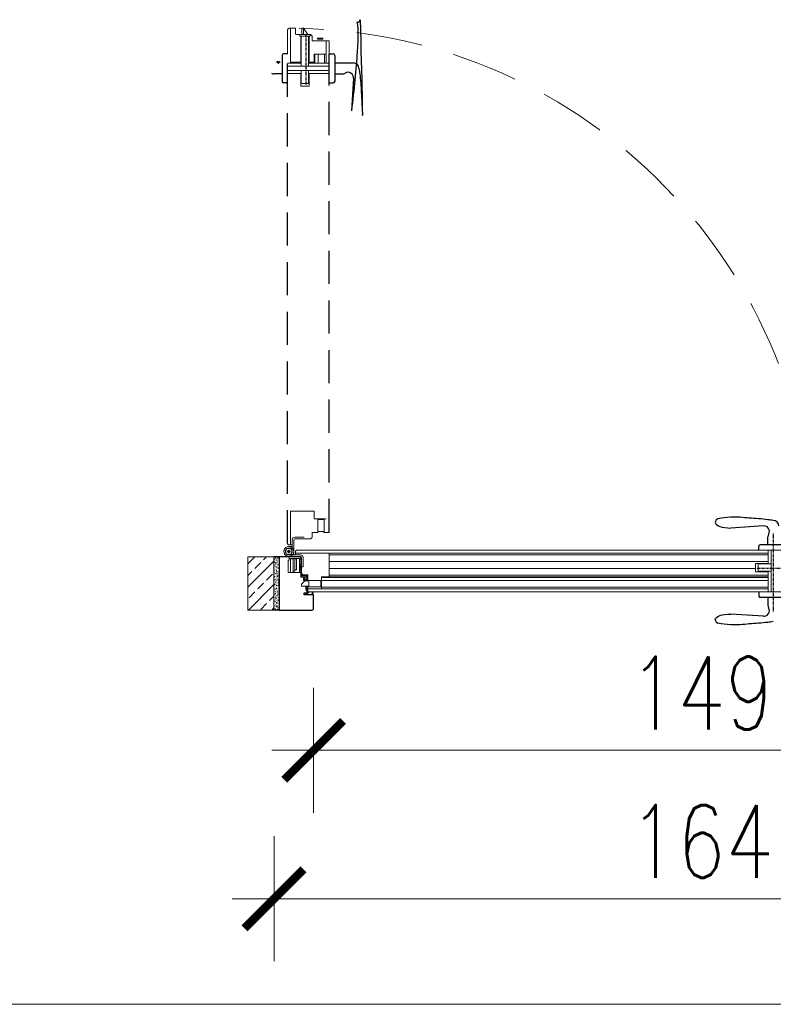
# Model space of a CAD drawing. Header units: millimetres. Extents: x 23192 to 149900, y -396339 to -79279.
# Tile 64 of 136: x 71171 to 71316, y -210617 to -210428. Entities that reach past the tile are written whole.
import ezdxf

# ---------------------------------------------------------------- set-up
doc = ezdxf.new("R2010")
doc.units = ezdxf.units.MM
for name, pattern in [('CENTER', [0.6, 0.375, -0.075, 0.075, -0.075]), ('DASHDOT', [25.4, 12.7, -6.35, 0, -6.35]), ('DASHED', [19.05, 12.7, -6.35]), ('HIDDENX2', [19.05, 12.7, -6.35])]:
    doc.linetypes.add(name, pattern=pattern)
doc.layers.get('0').update_dxf_attribs({"lineweight": 0})
for name, color, linetype, lineweight in [('! Ślusarka opisy', 2, 'Continuous', 15), ('0_LEGENDA', 7, 'Continuous', 13), ('Drzwi - hatch', 8, 'Continuous', 5), ('Drzwi KRAWĘDZIE', 7, 'Continuous', 20), ('Drzwi Kreskowanie', 252, 'Continuous', 5)]:
    doc.layers.add(name, color=color, linetype=linetype, lineweight=lineweight)
for name, color, linetype in [('Drzwi - klamki', 150, 'Continuous'), ('Drzwi PRZER-DUŻA', 240, 'DASHED'), ('GRUBA', 4, 'Continuous'), ('OSIE-DUŻE', 40, 'CENTER'), ('POMOCN-2', 13, 'Continuous'), ('SYMETRIA-DASHDOT', 6, 'DASHDOT')]:
    doc.layers.add(name, color=color, linetype=linetype)
doc.styles.add('SIMPLEX', font='simplex.shx', dxfattribs={"width": 0.77})
doc.dimstyles.new('OL PB 200', dxfattribs={"dimscale": 4, "dimtxt": 3.5, "dimasz": 0.2, "dimexe": 10, "dimexo": 10, "dimgap": 1, "dimtad": 1, "dimdec": 1, "dimrnd": 0.5, "dimzin": 9, "dimdsep": 46, "dimtxsty": 'SIMPLEX', "dimblk": 'thick_MSz', "dimcen": 0.1, "dimdle": 8, "dimse1": 1, "dimse2": 1, "dimclrd": 256, "dimclre": 256, "dimclrt": 3, "dimadec": 1, "dimazin": 2, "dimtfac": 1, "dimtdec": 1, "dimtix": 1, "dimtofl": 0, "dimtmove": 2, "dimatfit": 3, "dimldrblk": 'thick_MSz', "dimfxl": 10, "dimfxlon": 1, "dimtolj": 1, "dimlwd": -1, "dimlwe": -1, "dimarcsym": 0})

# ---------------------------------------------------------------- blocks, each defined once
blk = doc.blocks.new('thick_MSz')
for p, q in [((0, 15), (0, -15)), ((-10, 0), (10, 0))]:
    blk.add_line(p, q)
at = {"const_width": 2, "elevation": 2}
blk.add_lwpolyline([(-7.07, -7.07), (7.07, 7.07)], dxfattribs=at)
blk = doc.blocks.new('*D77')
at = {"layer": '0_LEGENDA', "transparency": 16777216}
blk.add_line((71228.21, -210568.09), (71375.41, -210568.09), dxfattribs=at)
at = {"layer": 'DEFPOINTS', "color": 0, "transparency": 16777216}
for p in [(71227.41, -210539.56), (71376.21, -210539.56), (71376.21, -210568.09)]:
    blk.add_point(p, dxfattribs=at)
at = {"layer": '0_LEGENDA', "transparency": 16777216, "xscale": 0.8, "yscale": 0.8, "zscale": 0.8, "rotation": 180}
blk.add_blockref('thick_MSz', (71227.41, -210568.09), dxfattribs=at)
at = {"layer": '0_LEGENDA', "transparency": 16777216, "xscale": 0.8, "yscale": 0.8, "zscale": 0.8}
blk.add_blockref('thick_MSz', (71376.21, -210568.09), dxfattribs=at)
at = {"layer": '0_LEGENDA', "color": 3, "transparency": 16777216, "insert": (71301.81, -210557.09), "char_height": 14, "attachment_point": 5, "style": 'SIMPLEX'}
blk.add_mtext('\\A1;149', dxfattribs=at)
blk = doc.blocks.new('*D78')
at = {"layer": '0_LEGENDA', "transparency": 16777216}
blk.add_line((71220.61, -210596.6), (71383.01, -210596.6), dxfattribs=at)
at = {"layer": 'DEFPOINTS', "color": 0, "transparency": 16777216}
for p in [(71219.81, -210541.17), (71383.81, -210541.17), (71383.81, -210596.6)]:
    blk.add_point(p, dxfattribs=at)
at = {"layer": '0_LEGENDA', "transparency": 16777216, "xscale": 0.8, "yscale": 0.8, "zscale": 0.8, "rotation": 180}
blk.add_blockref('thick_MSz', (71219.81, -210596.6), dxfattribs=at)
at = {"layer": '0_LEGENDA', "transparency": 16777216, "xscale": 0.8, "yscale": 0.8, "zscale": 0.8}
blk.add_blockref('thick_MSz', (71383.81, -210596.6), dxfattribs=at)
at = {"layer": '0_LEGENDA', "color": 3, "transparency": 16777216, "insert": (71301.81, -210585.6), "char_height": 14, "attachment_point": 5, "style": 'SIMPLEX'}
blk.add_mtext('\\A1;164', dxfattribs=at)

msp = doc.modelspace()

# ---------------------------------------------------------------- hatches: boundary and pattern name
at = {"layer": 'Drzwi - hatch'}
h = msp.add_hatch(dxfattribs=at)
h.set_pattern_fill('ANSI33', color=256, scale=0.5, angle=180)
h.set_pattern_definition([(225, (71061.2296, -206514.5187), (2.245064, -2.245064), []), (225, (71058.9846, -206514.5187), (2.245064, -2.245064), [1.5875, -0.79375])])
h.paths.add_polyline_path([(71214.805, -210541.171), (71219.805, -210541.171), (71219.805, -210530.971), (71214.805, -210530.971)])
h = msp.add_hatch(dxfattribs=at)
h.set_pattern_fill('AR-CONC', color=256, scale=0.003, angle=180)
h.set_pattern_definition([(230, (70154.18207, -206255.48053), (-0.546554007, 0.047817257), [0.05715, -0.62865]), (175, (70154.1821, -206255.48053), (0.105730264, -0.573170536), [0.04572, -0.50292175]), (280.451445, (70154.13653, -206255.47655), (-0.44082374, -0.525353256), [0.048570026, -0.534270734]), (226.1842, (70154.1821, -206255.63293), (-0.81323712, 0.12612698), [0.085725, -0.942975]), (276.635558, (70154.1143, -206255.6224), (-0.7122124, -0.74227837), [0.07285507, -0.80140682]), (171.184151, (70154.1821, -206255.6329), (-0.7122124, -0.74227837), [0.0685799, -0.7543792]), (201, (70154.10587, -206255.59483), (-0.454843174, 0.306795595), [0.05715, -0.62865]), (146, (70154.1059, -206255.59483), (-0.185406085, -0.5525639), [0.04572, -0.50292]), (251.451445, (70154.06797, -206255.56927), (-0.64024926, -0.245768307), [0.048570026, -0.53426981]), (217.5, (70154.18207, -206255.48053), (-0.00926581, -0.253665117), [0, -0.496824, 0, -0.51054, 0, -0.504825]), (187.5, (70154.18207, -206255.48053), (-0.200458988, -0.300541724), [0, -0.291084, 0, -0.485394, 0, -0.192405]), (147.5, (70154.352, -206255.48053), (-0.4067717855, 0.017186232), [0, -0.1905, 0, -0.59436, 0, -0.78867]), (137.5, (70154.4282, -206255.48053), (-0.444387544, -0.076279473), [0, -0.24765, 0, -0.394716, 0, -0.56007])])
h.paths.add_polyline_path([(71219.805, -210541.171), (71220.805, -210541.171), (71220.805, -210530.971), (71219.805, -210530.971)])
at = {"layer": 'Drzwi Kreskowanie'}
h = msp.add_hatch(dxfattribs=at)
h.set_pattern_fill('ANSI37', color=256, scale=0.05, angle=540, style=0)
h.set_pattern_definition([(315, (65228.62265, -211104.69921), (-0.1122532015, -0.1122532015), []), (225, (65228.62265, -211104.69921), (-0.1122532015, 0.1122532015), [])])
h.paths.add_polyline_path([(71229.185, -210431.57), (71229.185, -210431.37), (71228.185, -210431.37), (71228.185, -210431.57)])
h = msp.add_hatch(dxfattribs=at)
h.set_pattern_fill('ANSI37', color=256, scale=0.05, angle=450, style=0)
h.set_pattern_definition([(225, (70649.13609, -204532.90782), (-0.1122532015, 0.1122532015), []), (135, (70649.13609, -204532.90782), (0.1122532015, 0.1122532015), [])])
h.paths.add_polyline_path([(71224.955, -210533.471), (71224.755, -210533.471), (71224.755, -210532.471), (71224.955, -210532.471)])
h = msp.add_hatch(dxfattribs=at)
h.set_pattern_fill('ANSI37', color=256, scale=0.05, angle=450, style=0)
h.set_pattern_definition([(135, (69312.69443, -206515.45053), (-0.1122532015, -0.1122532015), []), (225, (69312.69443, -206515.45053), (0.1122532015, -0.1122532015), [])])
h.paths.add_polyline_path([(71225.951, -210537.371), (71226.151, -210537.371), (71226.151, -210536.87), (71226.001, -210536.87), (71226.001, -210536.57), (71225.951, -210536.57)])

# ---------------------------------------------------------------- linework, layer by layer
at = {"layer": '! Ślusarka opisy', "linetype": 'HIDDENX2'}
msp.add_arc((71222.708, -210530.104), 100.653, 359.44377, 88.89262, dxfattribs=at)
for p, q in [((71222.405, -210429.795), (71222.405, -210434.475)), ((71223.905, -210429.475), (71222.725, -210429.475)), ((71223.905, -210430.475), (71223.905, -210429.475)), ((71226.785, -210430.675), (71224.105, -210430.675)), ((71227.105, -210431.875), (71227.105, -210430.995)), ((71230.305, -210431.875), (71227.105, -210431.875)), ((71230.405, -210434.475), (71230.405, -210431.975)), ((71227.655, -210436.175), (71227.655, -210434.475)), ((71228.255, -210436.175), (71228.255, -210434.475)), ((71229.505, -210436.175), (71229.505, -210434.475)), ((71227.505, -210436.175), (71227.505, -210435.975)), ((71224.225, -210529.671), (71318.335, -210529.671)), ((71314.635, -210530.271), (71230.405, -210530.271)), ((71226.305, -210537.071), (71314.635, -210537.071)), ((71226.403, -210537.671), (71318.335, -210537.671))]:
    msp.add_line(p, q)
at = {"ltscale": 0.2}
for p, q in [((71230.405, -210534.77), (71314.635, -210534.77)), ((71230.406, -210534.471), (71314.635, -210534.47))]:
    msp.add_line(p, q, dxfattribs=at)
for points in [[(71223.005, -210434.475), (71223.005, -210434.475), (71223.005, -210435.975), (71224.95, -210435.975)], [(71226.55, -210435.975), (71227.505, -210435.975), (71227.505, -210434.475), (71229.805, -210434.475)], [(71223.005, -210528.671), (71223.005, -210522.171), (71227.505, -210522.171), (71227.505, -210523.671), (71229.805, -210523.671)], [(71223.905, -210530.271), (71230.405, -210530.271), (71230.405, -210534.77), (71228.905, -210534.77), (71228.905, -210537.071)]]:
    msp.add_lwpolyline(points)
for points in [[(71223.305, -210528.671), (71222.725, -210528.671, -0.4142136), (71222.405, -210528.351), (71222.405, -210523.671)], [(71228.305, -210526.271), (71227.105, -210526.271), (71227.105, -210527.151, -0.4142136), (71226.785, -210527.471), (71225.605, -210527.471)], [(71230.405, -210526.171, -0.4142136), (71230.305, -210526.271), (71229.305, -210526.271)], [(71223.905, -210530.571), (71223.905, -210529.991, -0.4142136), (71224.225, -210529.671), (71228.905, -210529.671)], [(71226.305, -210535.57), (71226.305, -210534.371), (71225.425, -210534.371, -0.4142136), (71225.105, -210534.051), (71225.105, -210532.871)], [(71226.405, -210537.671, -0.4142136), (71226.305, -210537.571), (71226.305, -210536.57)]]:
    msp.add_lwpolyline(points, format="xyb")
msp.add_lwpolyline([(71228.905, -210534.921), (71314.635, -210534.92)], dxfattribs=at)
for centre, radius, start, end in [((71222.725, -210429.795), 0.32, 90, 180), ((71224.105, -210430.475), 0.2, 180, 270), ((71226.785, -210430.995), 0.32, 0, 90), ((71230.305, -210431.975), 0.1, 0, 90)]:
    msp.add_arc(centre, radius, start, end)
at = {"layer": '0_LEGENDA', "linetype": 'ByBlock', "ltscale": 5}
msp.add_line((67487.721, -210616.853), (76925.314, -210616.848), dxfattribs=at)
at = {"layer": 'Drzwi - klamki', "ltscale": 0.2}
for p, q in [((71221.345, -210434.675), (71221.345, -210439.675)), ((71222.405, -210434.375), (71221.645, -210434.375)), ((71230.405, -210434.375), (71231.166, -210434.375)), ((71231.466, -210434.675), (71231.466, -210439.675)), ((71220.345, -210435.925), (71220.345, -210436.125)), ((71220.845, -210435.925), (71220.345, -210435.925)), ((71220.845, -210435.925), (71220.845, -210436.125)), ((71231.466, -210436.125), (71235.066, -210436.125)), ((71221.345, -210438.225), (71219.863, -210438.225)), ((71231.466, -210438.225), (71232.948, -210438.225)), ((71235.061, -210439.075), (71234.666, -210445.325)), ((71222.405, -210439.975), (71221.645, -210439.975)), ((71230.405, -210439.975), (71231.166, -210439.975)), ((71313.735, -210525.015), (71307.485, -210525.411)), ((71314.585, -210528.611), (71314.585, -210527.128)), ((71312.835, -210529.671), (71312.835, -210528.911)), ((71318.135, -210528.611), (71313.135, -210528.611)), ((71312.835, -210537.671), (71312.835, -210538.431)), ((71318.135, -210538.731), (71313.135, -210538.731)), ((71314.585, -210538.731), (71314.585, -210540.213)), ((71313.735, -210542.326), (71307.485, -210541.931))]:
    msp.add_line(p, q, dxfattribs=at)
for centre, radius, start, end in [((71235.707, -210427.585), 0.74, 270, 341.07536), ((71221.645, -210434.675), 0.3, 90, 180), ((71231.166, -210434.675), 0.3, 0, 90), ((71235.066, -210437.175), 1.05, 0, 90), ((71219.863, -210437.225), 1, 238.61185, 270), ((71232.948, -210437.225), 1, 270, 301.38815), ((71234.016, -210438.975), 1.05, 354.53498, 121.38815), ((71221.645, -210439.675), 0.3, 180, 270), ((71231.166, -210439.675), 0.3, 270, 0), ((71305.225, -210524.361), 0.74, 108.92464, 180), ((71315.635, -210525.011), 1.05, 0, 90), ((71313.835, -210526.061), 1.05, 328.61185, 95.46502), ((71315.585, -210527.128), 1, 148.61185, 180), ((71313.135, -210528.911), 0.3, 90, 180), ((71313.135, -210538.431), 0.3, 180, 270), ((71313.835, -210541.281), 1.05, 264.53498, 31.38815), ((71315.585, -210540.213), 1, 180, 211.38815), ((71305.225, -210542.972), 0.74, 180, 251.07536)]:
    msp.add_arc(centre, radius, start, end, dxfattribs=at)
at = {"layer": 'Drzwi - klamki', "ltscale": 0.2, "extrusion": (0, 0, -1)}
for centre, major_axis, ratio, start_param, end_param in [((71233.798, -210443.425), (1.81, 15.203), 0.0714012, 0.1082092, 1.6876007), ((71307.485, -210542.972), (-3, 0), 0.3470158, -0.0085952, 1.5707963)]:
    msp.add_ellipse(centre, major_axis=major_axis, ratio=ratio, start_param=start_param, end_param=end_param, dxfattribs=at)
at = {"layer": 'Drzwi - klamki', "ltscale": 0.2}
msp.add_ellipse((71307.485, -210524.37), major_axis=(3, 0), ratio=0.3470158, start_param=3.1329974, end_param=4.712389, dxfattribs=at)
for points in [[(71236.116, -210437.175), (71236.266, -210438.225), (71236.566, -210441.775), (71236.748, -210445.325), (71236.416, -210427.825)], [(71315.635, -210523.961), (71314.585, -210523.811), (71311.035, -210523.511), (71307.485, -210523.329), (71304.985, -210523.661)], [(71315.635, -210543.381), (71314.585, -210543.531), (71311.035, -210543.831), (71307.485, -210544.013), (71304.985, -210543.681)]]:
    msp.add_spline(points, degree=3, dxfattribs=at)
at = {"layer": 'Drzwi KRAWĘDZIE'}
for p, q in [((71223.005, -210429.475), (71223.005, -210436.175)), ((71225.151, -210430.673), (71225.151, -210429.475)), ((71225.151, -210429.475), (71225.451, -210429.475)), ((71225.451, -210430.673), (71225.451, -210429.475)), ((71226.301, -210430.673), (71225.451, -210429.475)), ((71226.735, -210430.675), (71224.735, -210430.675)), ((71224.735, -210430.675), (71224.735, -210430.971)), ((71226.735, -210430.971), (71224.735, -210430.971)), ((71226.705, -210430.675), (71224.755, -210430.675)), ((71224.95, -210436.175), (71224.95, -210430.971)), ((71225.03, -210436.775), (71225.03, -210430.971)), ((71226.43, -210436.775), (71226.43, -210430.971)), ((71226.55, -210436.175), (71226.55, -210430.971)), ((71226.735, -210430.675), (71226.735, -210430.971)), ((71229.805, -210436.175), (71229.805, -210431.875)), ((71222.405, -210436.175), (71224.95, -210436.175)), ((71230.405, -210436.775), (71222.405, -210436.775)), ((71226.55, -210436.175), (71230.405, -210436.175)), ((71230.405, -210437.575), (71222.405, -210437.575)), ((71222.405, -210438.175), (71224.95, -210438.175)), ((71224.95, -210440.588), (71224.95, -210438.175)), ((71225.03, -210440.088), (71225.03, -210437.575)), ((71226.43, -210440.088), (71226.43, -210437.575)), ((71226.55, -210440.588), (71226.55, -210438.175)), ((71226.55, -210438.175), (71230.405, -210438.175)), ((71226.55, -210440.588), (71224.95, -210440.588)), ((71225.03, -210440.088), (71226.43, -210440.088)), ((71226.43, -210440.088), (71225.03, -210440.088)), ((71229.415, -210523.771), (71228.195, -210523.771)), ((71223.305, -210529.921), (71223.305, -210527.671)), ((71223.605, -210529.921), (71223.605, -210527.671)), ((71225.605, -210527.171), (71223.805, -210527.171)), ((71225.605, -210527.471), (71223.805, -210527.471)), ((71222.405, -210529.871), (71222.405, -210529.971)), ((71222.569, -210529.871), (71222.405, -210529.871)), ((71222.405, -210529.871), (71222.405, -210529.971)), ((71222.569, -210529.871), (71222.405, -210529.871)), ((71222.405, -210529.971), (71222.569, -210529.971)), ((71222.405, -210529.971), (71222.569, -210529.971)), ((71222.605, -210529.671), (71222.605, -210529.834)), ((71222.705, -210529.671), (71222.605, -210529.671)), ((71222.605, -210529.671), (71222.605, -210529.834)), ((71222.705, -210529.671), (71222.605, -210529.671)), ((71222.605, -210530.007), (71222.605, -210530.171)), ((71222.605, -210530.007), (71222.605, -210530.171)), ((71222.655, -210528.971), (71223.305, -210528.971)), ((71222.705, -210529.834), (71222.705, -210529.671)), ((71222.705, -210529.834), (71222.705, -210529.671)), ((71222.705, -210530.171), (71222.705, -210530.007)), ((71222.705, -210530.171), (71222.705, -210530.007)), ((71222.905, -210529.871), (71222.742, -210529.871)), ((71222.905, -210529.871), (71222.742, -210529.871)), ((71222.742, -210529.971), (71222.905, -210529.971)), ((71222.742, -210529.971), (71222.905, -210529.971)), ((71222.905, -210529.971), (71222.905, -210529.871)), ((71222.905, -210529.971), (71222.905, -210529.871)), ((71223.255, -210529.184), (71223.133, -210529.48)), ((71223.22, -210529.271), (71223.305, -210529.271)), ((71223.605, -210529.921), (71223.605, -210530.571)), ((71314.635, -210529.671), (71314.635, -210532.216)), ((71315.235, -210537.671), (71315.235, -210529.671)), ((71222.555, -210531.571), (71222.555, -210533.971)), ((71222.705, -210531.571), (71222.555, -210531.571)), ((71222.605, -210530.171), (71222.705, -210530.171)), ((71222.605, -210530.171), (71222.705, -210530.171)), ((71222.655, -210530.571), (71224.905, -210530.571)), ((71222.655, -210530.871), (71224.905, -210530.871)), ((71222.705, -210530.971), (71222.705, -210531.571)), ((71222.705, -210531.271), (71224.509, -210531.271)), ((71223.005, -210531.347), (71223.005, -210533.971)), ((71223.505, -210531.347), (71223.005, -210531.347)), ((71223.392, -210530.521), (71223.096, -210530.398)), ((71223.305, -210530.485), (71223.305, -210530.571)), ((71223.505, -210531.271), (71223.505, -210533.671)), ((71223.505, -210531.347), (71223.505, -210533.971)), ((71223.805, -210531.271), (71223.805, -210533.671)), ((71224.105, -210531.347), (71223.805, -210531.347)), ((71224.105, -210531.347), (71224.105, -210533.427)), ((71224.705, -210533.971), (71224.705, -210531.467)), ((71225.105, -210532.871), (71225.105, -210531.071)), ((71225.405, -210532.871), (71225.405, -210531.071)), ((71230.405, -210530.571), (71314.635, -210530.571)), ((71230.405, -210531.871), (71314.635, -210531.871)), ((71223.805, -210533.671), (71223.505, -210533.671)), ((71224.105, -210533.427), (71223.805, -210533.427)), ((71225.405, -210532.871), (71225.105, -210532.871)), ((71230.405, -210533.171), (71312.222, -210533.171)), ((71312.222, -210532.216), (71314.635, -210532.216)), ((71312.222, -210533.816), (71312.222, -210532.216)), ((71312.222, -210533.816), (71314.635, -210533.816)), ((71312.722, -210532.296), (71312.722, -210533.696)), ((71312.722, -210533.696), (71312.722, -210532.296)), ((71312.722, -210532.296), (71315.235, -210532.296)), ((71312.722, -210533.696), (71315.235, -210533.696)), ((71314.635, -210533.816), (71314.635, -210537.671)), ((71222.555, -210533.971), (71225.005, -210533.971)), ((71223.505, -210533.971), (71223.005, -210533.971)), ((71225.088, -210534.832), (71225.001, -210533.991)), ((71225.057, -210533.943), (71225.044, -210533.943)), ((71225.1, -210533.98), (71225.17, -210534.431)), ((71225.441, -210534.871), (71225.131, -210534.871)), ((71225.131, -210534.871), (71225.526, -210534.871)), ((71225.178, -210534.752), (71225.155, -210534.537)), ((71225.177, -210534.513), (71225.281, -210534.513)), ((71225.199, -210534.772), (71226.089, -210534.772)), ((71225.318, -210534.462), (71225.206, -210534.462)), ((71225.297, -210534.52), (71225.389, -210534.612)), ((71225.318, -210534.462), (71225.399, -210534.543)), ((71225.409, -210534.617), (71225.401, -210534.617)), ((71225.418, -210534.615), (71225.58, -210534.521)), ((71225.43, -210534.549), (71225.468, -210534.533)), ((71225.441, -210535.047), (71225.441, -210535.133)), ((71225.441, -210535.286), (71225.441, -210535.389)), ((71225.529, -210535.211), (71225.444, -210535.141)), ((71225.566, -210535.48), (71225.446, -210535.398)), ((71225.458, -210535.28), (71225.535, -210535.359)), ((71225.46, -210535.039), (71225.526, -210535.109)), ((71225.468, -210534.533), (71225.555, -210534.491)), ((71225.479, -210534.406), (71225.479, -210534.406)), ((71225.514, -210534.371), (71226.175, -210534.371)), ((71225.764, -210534.441), (71225.514, -210534.441)), ((71225.526, -210535.109), (71225.526, -210534.871)), ((71225.535, -210535.359), (71225.529, -210535.211)), ((71225.555, -210534.491), (71225.593, -210534.469)), ((71225.572, -210535.481), (71225.638, -210535.481)), ((71225.609, -210534.511), (71225.81, -210534.511)), ((71225.615, -210534.463), (71225.764, -210534.463)), ((71225.757, -210535.41), (71225.644, -210535.48)), ((71225.683, -210534.871), (71225.683, -210535.109)), ((71225.683, -210534.871), (71226.147, -210534.871)), ((71225.683, -210535.109), (71225.743, -210535.062)), ((71225.7, -210535.202), (71225.692, -210535.359)), ((71225.692, -210535.359), (71225.744, -210535.299)), ((71225.759, -210535.136), (71225.7, -210535.202)), ((71225.761, -210535.07), (71225.761, -210535.129)), ((71225.762, -210535.307), (71225.762, -210535.401)), ((71225.77, -210534.447), (71225.77, -210534.447)), ((71225.828, -210534.493), (71225.828, -210534.469)), ((71225.846, -210534.441), (71226.1, -210534.441)), ((71226.1, -210534.441), (71225.998, -210534.547)), ((71226.001, -210535.57), (71226.001, -210535.27)), ((71226.201, -210535.27), (71226.001, -210535.27)), ((71226.201, -210535.47), (71226.001, -210535.47)), ((71226.005, -210534.688), (71226.095, -210534.752)), ((71226.195, -210534.437), (71226.049, -210534.587)), ((71226.061, -210534.661), (71226.173, -210534.724)), ((71226.201, -210534.771), (71226.201, -210534.816)), ((71226.201, -210535.57), (71226.201, -210535.27)), ((71226.204, -210534.4), (71226.204, -210534.416)), ((71228.805, -210536.68), (71228.805, -210535.46)), ((71314.635, -210535.521), (71228.905, -210535.521)), ((71226.001, -210536.57), (71226.001, -210536.87)), ((71226.201, -210536.67), (71226.001, -210536.67)), ((71226.201, -210536.87), (71226.001, -210536.87)), ((71226.201, -210536.57), (71226.201, -210536.87)), ((71314.635, -210536.771), (71228.905, -210536.771)), ((71225.605, -210538.271), (71227.305, -210538.271)), ((71225.655, -210537.871), (71225.655, -210538.221)), ((71225.655, -210538.221), (71225.951, -210538.221)), ((71225.655, -210538.221), (71225.951, -210538.221)), ((71225.921, -210537.875), (71225.951, -210538.221)), ((71225.97, -210537.871), (71225.988, -210538.071)), ((71225.988, -210538.071), (71226.154, -210537.871)), ((71225.993, -210538.122), (71226.545, -210538.221)), ((71225.993, -210538.122), (71226.001, -210538.221)), ((71225.993, -210538.122), (71226.001, -210538.221)), ((71225.993, -210538.122), (71226.545, -210538.221)), ((71226.001, -210538.221), (71226.545, -210538.221)), ((71226.001, -210538.221), (71226.545, -210538.221)), ((71226.045, -210538.081), (71226.178, -210537.921)), ((71226.045, -210538.081), (71226.83, -210538.221)), ((71226.045, -210538.081), (71226.83, -210538.221)), ((71226.178, -210537.921), (71226.237, -210537.909)), ((71226.83, -210538.221), (71227.203, -210538.221)), ((71226.83, -210538.221), (71227.203, -210538.221)), ((71227.054, -210538.032), (71227.25, -210537.855)), ((71227.203, -210538.221), (71227.054, -210538.032)), ((71227.122, -210538.038), (71227.305, -210537.861)), ((71227.305, -210538.271), (71227.122, -210538.038)), ((71227.29, -210537.671), (71227.26, -210537.802)), ((71227.305, -210537.861), (71227.305, -210537.671))]:
    msp.add_line(p, q, dxfattribs=at)
for points in [[(71228.185, -210431.37), (71228.185, -210431.57), (71229.185, -210431.57), (71229.185, -210431.37)], [(71228.195, -210523.771), (71228.195, -210526.071), (71229.415, -210526.071), (71229.415, -210523.771), (71229.315, -210523.671), (71228.295, -210523.671)], [(71214.805, -210530.971), (71219.805, -210530.971), (71219.805, -210541.171), (71214.805, -210541.171)], [(71224.755, -210532.471), (71224.955, -210532.471), (71224.955, -210533.471), (71224.755, -210533.471)], [(71226.505, -210535.57), (71225.705, -210535.57), (71225.105, -210536.17), (71225.105, -210536.57), (71226.505, -210536.57)], [(71228.805, -210535.46), (71226.505, -210535.46), (71226.505, -210536.68), (71228.805, -210536.68), (71228.905, -210536.58), (71228.905, -210535.56)]]:
    msp.add_lwpolyline(points, close=True, dxfattribs=at)
for points in [[(71224.705, -210533.971), (71225.005, -210533.971), (71225.005, -210530.971), (71222.705, -210530.971), (71222.705, -210531.271)], [(71226.151, -210536.87), (71226.151, -210537.371), (71225.951, -210537.371), (71225.951, -210536.57)]]:
    msp.add_lwpolyline(points, dxfattribs=at)
msp.add_circle((71222.655, -210529.921), 0.6, dxfattribs=at)
msp.add_circle((71222.655, -210529.921), 0.6, dxfattribs=at)
for centre, radius, start, end in [((71227.134, -210431.544), 0.0289, 180, 270), ((71223.805, -210527.671), 0.5, 90, 180), ((71223.805, -210527.671), 0.2, 90, 180), ((71222.655, -210529.921), 0.95, 50.84169, 0), ((71222.655, -210529.921), 0.95, 50.84169, 0), ((71222.655, -210529.921), 0.95, 320.84169, 270), ((71222.655, -210529.921), 0.95, 320.84169, 270), ((71222.655, -210529.921), 0.65, 42.70871, 0), ((71222.655, -210529.921), 0.65, 312.70871, 270), ((71222.655, -210529.921), 0.1, 120, 150), ((71222.655, -210529.921), 0.1, 120, 150), ((71222.655, -210529.921), 0.1, 210, 240), ((71222.655, -210529.921), 0.1, 210, 240), ((71222.655, -210529.921), 0.1, 30, 60), ((71222.655, -210529.921), 0.1, 30, 60), ((71222.655, -210529.921), 0.1, 300, 330), ((71222.655, -210529.921), 0.1, 300, 330), ((71224.633, -210531.343), 0.144, 300.24838, 149.75162), ((71224.905, -210531.071), 0.5, 0, 90), ((71224.905, -210531.071), 0.2, 0, 90), ((71225.044, -210533.986), 0.0434, 90, 185.93988), ((71225.057, -210533.986), 0.0434, 8.81043, 90), ((71225.131, -210534.827), 0.0434, 185.93988, 270), ((71225.177, -210534.535), 0.0217, 90.19456, 185.93988), ((71225.206, -210534.426), 0.0361, 188.81043, 270), ((71225.199, -210534.75), 0.0217, 185.93988, 270), ((71225.277, -210534.542), 0.0294, 41.9308, 82.43452), ((71225.401, -210534.599), 0.0181, 225.01195, 270), ((71225.419, -210534.522), 0.0289, 225.01195, 292.8251), ((71225.409, -210534.599), 0.0181, 270, 300.08298), ((71225.452, -210535.047), 0.0108, 42.59235, 180), ((71225.452, -210535.133), 0.0108, 180, 228.37832), ((71225.452, -210535.29), 0.0112, 57.18701, 160.31765), ((71225.452, -210535.389), 0.0108, 180, 235.89151), ((71225.514, -210534.406), 0.0351, 90, 180), ((71225.514, -210534.406), 0.0351, 180, 270), ((71225.572, -210535.471), 0.0108, 235.89151, 270), ((71225.616, -210534.582), 0.0716, 96.05413, 120.813), ((71225.615, -210534.507), 0.0434, 90, 120.08298), ((71225.638, -210535.471), 0.0108, 270, 302.16432), ((71225.751, -210535.07), 0.0108, 0, 132.6348), ((71225.751, -210535.307), 0.0108, 0, 132.12574), ((71225.751, -210535.401), 0.0108, 302.16432, 0), ((71225.751, -210535.129), 0.0108, 318.90641, 0), ((71225.764, -210534.447), 0.00614, 0, 90), ((71225.749, -210534.448), 0.0216, 315.62301, 2.70364), ((71225.81, -210534.493), 0.0181, 270, 0), ((71225.857, -210534.468), 0.029, 112.04102, 182.41399), ((71226.05, -210534.615), 0.0858, 127.23443, 238.2729), ((71226.087, -210534.618), 0.0496, 127.23443, 238.2729), ((71226.089, -210534.761), 0.0108, 270, 54.82408), ((71226.147, -210534.816), 0.0542, 270, 0), ((71226.147, -210534.771), 0.0542, 0, 60.49873), ((71226.175, -210534.4), 0.0289, 0, 90), ((71226.175, -210534.416), 0.0289, 313.94643, 0), ((71226.711, -210538.399), 0.732, 95.00539, 133.71386), ((71226.773, -210538.432), 0.749, 50.42539, 135.71581), ((71226.8, -210538.456), 0.8, 54.84885, 78.99677)]:
    msp.add_arc(centre, radius, start, end, dxfattribs=at)
at = {"layer": 'Drzwi PRZER-DUŻA', "ltscale": 0.5}
for p, q in [((71222.405, -210528.351), (71222.405, -210434.475)), ((71230.405, -210526.173), (71230.405, -210434.475))]:
    msp.add_line(p, q, dxfattribs=at)
at = {"layer": 'GRUBA'}
msp.add_lwpolyline([(71226.201, -210535.57), (71226.201, -210534.871), (71225.005, -210534.871), (71225.005, -210533.469), (71225.005, -210533.469), (71225.005, -210533.471), (71224.755, -210533.471), (71224.755, -210532.471), (71225.005, -210532.471), (71225.005, -210531.471), (71225.005, -210531.471), (71225.005, -210530.971), (71220.805, -210530.971), (71220.805, -210541.171), (71227.085, -210541.171, 0.4142136), (71227.405, -210540.851), (71227.405, -210538.271), (71225.605, -210538.271), (71225.605, -210537.871), (71226.201, -210537.871), (71226.201, -210537.371), (71225.951, -210537.371), (71225.951, -210536.57)], format="xyb", dxfattribs=at)
at = {"layer": 'OSIE-DUŻE', "ltscale": 0.3}
for p, q in [((71225.905, -210430.675), (71225.905, -210440.285)), ((71220.595, -210435.774), (71220.595, -210436.298)), ((71315.635, -210526.371), (71315.635, -210541.541)), ((71322.135, -210533.171), (71312.525, -210533.171))]:
    msp.add_line(p, q, dxfattribs=at)
at = {"layer": 'POMOCN-2'}
for p, q in [((71220.805, -210530.971), (71219.805, -210530.971)), ((71220.805, -210541.171), (71219.805, -210541.171))]:
    msp.add_line(p, q, dxfattribs=at)
at = {"layer": 'SYMETRIA-DASHDOT'}
for p, q in [((71222.313, -210529.921), (71222.998, -210529.921)), ((71222.998, -210529.921), (71222.313, -210529.921)), ((71222.655, -210529.578), (71222.655, -210530.264)), ((71222.655, -210529.578), (71222.655, -210530.264))]:
    msp.add_line(p, q, dxfattribs=at)

# ---------------------------------------------------------------- dimensions: what is measured, and where the dimension line sits
at = {"layer": '0_LEGENDA', "color": 7}
for base, p1, p2, picture, middle in [((71383.81, -210596.604), (71219.805, -210541.171), (71383.81, -210541.171), '*D78', (71301.808, -210585.604)), ((71376.21, -210568.09), (71227.405, -210539.561), (71376.21, -210539.561), '*D77', (71301.808, -210557.09))]:
    dim = msp.add_linear_dim(base=base, p1=p1, p2=p2, dimstyle='OL PB 200', dxfattribs=at)
    dim.commit()
    dim.dimension.update_dxf_attribs({"geometry": picture, "text_midpoint": middle})

doc.saveas('drawing.dxf')
